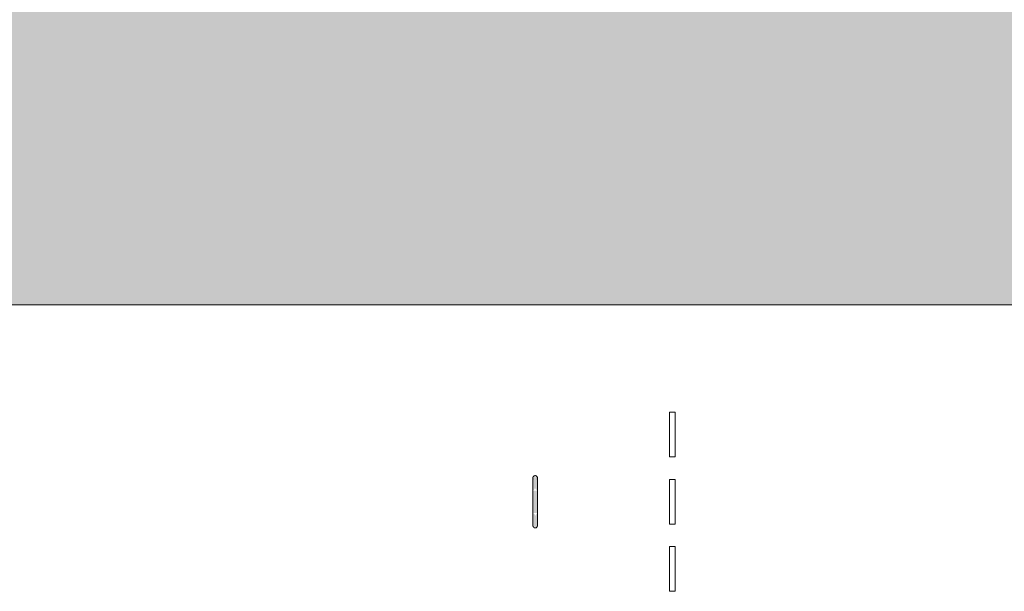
# Model space of a CAD drawing. Header units: millimetres. Extents: x 5980700 to 6194397, y -12939 to 2351883.
# Tile 50 of 124: x 6038100 to 6040299, y -10766 to -9489. Entities that reach past the tile are written whole.
import ezdxf

# ---------------------------------------------------------------- set-up
doc = ezdxf.new("R2010")
doc.units = ezdxf.units.MM
for name, color, linetype, lineweight in [('A-FLOR', 192, 'Continuous', 18), ('A-FLOR-PATT', 8, 'Continuous', 18), ('P-SANR-FIXT', 6, 'Continuous', 9)]:
    doc.layers.add(name, color=color, linetype=linetype, lineweight=lineweight)

# ---------------------------------------------------------------- blocks, each defined once
blk = doc.blocks.new('BE-PMSa-MOD-ARQ-CONEXAODOFUTURO-EX-000-R_rvt-1-PLANTA DE CAIMENTO DE PISOS - TÉRREO')
at = {"layer": 'A-FLOR-PATT', "lineweight": 5}
h = blk.add_hatch(dxfattribs=at)
h.set_pattern_fill('FP_2', color=135, style=0, pattern_type=2)
h.set_pattern_definition([(0, (0, 0), (812.8, 203.2), [33.528, -576.072, 33.528, -576.072, -3251.2]), (0, (0, 0), (812.8, 203.2), [-1219.2, 33.528, -1185.672, 33.528, -576.072, -1422.4]), (0, (0, 0), (812.8, 203.2), [-3048, 33.528, -372.872, 33.528, -982.472]), (120, (304.8, 101.6), (-582.3763620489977, 602.3054481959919), [33.52799999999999, -576.0719999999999, 33.52799999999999, -576.0719999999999, -3251.199999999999]), (120, (304.8, 101.6), (-582.3763620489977, 602.3054481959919), [-1219.2, 33.52799999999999, -1185.672, 33.52799999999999, -576.0719999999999, -1422.4]), (120, (304.8, 101.6), (-582.3763620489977, 602.3054481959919), [-3048, 33.52799999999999, -372.8719999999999, 33.52799999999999, -982.4719999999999]), (240, (406.4, 508), (-230.4236379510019, -805.5054481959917), [33.528, -576.072, 33.528, -576.072, -3251.2]), (240, (406.4, 508), (-230.4236379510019, -805.5054481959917), [-1219.2, 33.528, -1185.672, 33.528, -576.072, -1422.4]), (240, (406.4, 508), (-230.4236379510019, -805.5054481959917), [-3048, 33.528, -372.872, 33.528, -982.472])])
h.paths.add_polyline_path([(13153.13200708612, -10125.84100563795), (14705.38782324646, -10125.84100563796), (14705.38782324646, -9779.8857164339), (14699.38782324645, -9779.8857164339), (14699.38782324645, -9763.237570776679), (14681.68558745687, -9763.757413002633), (14670.96395493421, -9768.482704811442), (14665.88782324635, -9780.73757077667), (14665.88782324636, -9856.278958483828), (14670.73620676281, -9865.0681674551), (14677.45883342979, -9868.493127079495), (14678.38782324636, -9869.242380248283), (14678.38782324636, -9881.040871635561), (14674.1436913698, -9882.10035906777), (14663.09686027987, -9878.012306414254), (14654.48340806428, -9869.156476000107), (14652.0250349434, -9859.981702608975), (14651.89263271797, -9855.73757077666), (14650.88782324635, -9855.73757077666), (14651.89263271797, -9780.73757077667), (14653.73085252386, -9770.127241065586), (14655.24199762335, -9764.487570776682), (14667.13782324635, -9752.591745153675), (14683.38782324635, -9748.23757077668), (14699.38782324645, -9748.23757077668), (14699.38782324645, -9731.589425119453), (14705.38782324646, -9731.589425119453), (14705.38782324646, -9705.737570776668), (14755.38782324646, -9705.737570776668), (14755.38782324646, -9754.737570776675), (14795.38782324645, -9754.737570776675), (14796.02424042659, -9756.737570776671), (14812.38782324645, -9756.737570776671), (14811.36426821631, -9815.737570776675), (14810.34779546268, -9815.737570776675), (14811.47778338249, -9818.171971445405), (14811.43015556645, -9819.291362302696), (14811.44856252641, -9820.918341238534), (14827.38782324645, -9827.197475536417), (14827.38782324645, -10125.84100563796), (21231.38515489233, -10125.84100563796), (21231.38515489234, 5919.158994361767), (12003.88515489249, 5918.472013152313), (12003.8851548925, 5447.158205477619), (12268.88333741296, 5447.158205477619), (12268.88333741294, 4674.158994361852), (15653.88333741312, 4674.158994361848), (15653.88333741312, 5447.158205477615), (15923.88333741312, 5447.15820547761), (15923.88333741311, 4674.158994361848), (19999.38682609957, 4674.158994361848), (19999.38682609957, 5447.158205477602), (20269.38682609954, 5447.158205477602), (20269.38682609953, 4280.731645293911), (20299.38682609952, 4280.731645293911), (20298.51487451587, 1530.731645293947), (20269.38682609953, 1530.731645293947), (20269.38682609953, 1143.558994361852), (20299.38682609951, 1143.558994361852), (20298.51487451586, -1606.441005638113), (20269.38682609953, -1606.441005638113), (20269.38682609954, -2040.191005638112), (20299.38682609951, -2040.191005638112), (20298.51487451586, -4790.191005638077), (20269.38682609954, -4790.191005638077), (20269.38682609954, -5273.941005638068), (20299.38682609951, -5273.941005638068), (20298.51487451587, -8023.941005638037), (20269.38682609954, -8023.941005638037), (20269.38682609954, -9308.841005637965), (19999.38682609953, -9308.841005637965), (19999.38682609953, -8513.841794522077), (19913.38333741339, -8513.841794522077), (19913.38333741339, -8347.825683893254), (19635.38599049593, -8347.825683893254), (19635.38599049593, -8377.825683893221), (16285.38599049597, -8376.953732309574), (16285.38599049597, -8347.825683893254), (15971.88333741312, -8347.825683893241), (15971.88333741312, -8513.84179452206), (15921.38515489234, -8513.84179452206), (15921.38515489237, -9312.594001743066), (15651.38515489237, -9312.594001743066), (15651.3851548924, -8513.84179452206), (15603.38515489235, -8513.841794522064), (15603.38515489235, -8377.825683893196), (12316.88333741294, -8377.82568389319), (12316.88333741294, -8513.841794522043), (12268.88333741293, -8513.841794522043), (12268.88333741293, -9312.59400174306), (11998.88333741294, -9312.59400174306), (11998.88333741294, -8513.841794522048), (11950.88333741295, -8513.841794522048), (11950.88333741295, -8347.825683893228), (11867.63333741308, -8347.825683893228), (11867.63333741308, -8377.82568389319), (8517.633337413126, -8376.953732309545), (8517.633337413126, -8347.825683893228), (8434.383337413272, -8347.825683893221), (8434.383337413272, -8468.841794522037), (8419.38333741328, -8468.841794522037), (8419.38333741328, -8498.841794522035), (8434.383337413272, -8498.841794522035), (8434.383337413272, -8513.841794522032), (8386.383337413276, -8513.841794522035), (8386.383337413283, -9312.594001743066), (8116.383337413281, -9312.594001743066), (8116.383337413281, -9125.841005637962), (2121.38333741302, -9125.841005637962), (2121.38333741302, -9312.594001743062), (1851.383337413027, -9312.594001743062), (1851.383337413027, -9125.841005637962), (-4143.616662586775, -9125.841005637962), (-4143.616662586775, -9312.594001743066), (-4413.616662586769, -9312.594001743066), (-4413.616662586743, -8513.841794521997), (-4461.61666258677, -8513.841794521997), (-4461.61666258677, -8498.841794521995), (-4446.616662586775, -8498.841794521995), (-4446.616662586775, -8468.841794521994), (-4461.61666258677, -8468.841794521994), (-4461.61666258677, -8347.825683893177), (-4547.366662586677, -8347.825683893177), (-4547.366662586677, -8377.825683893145), (-7897.36666258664, -8376.953732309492), (-7897.36666258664, -8347.825683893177), (-7983.116662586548, -8347.825683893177), (-7983.116662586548, -8513.841794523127), (-8031.114845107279, -8513.841794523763), (-8031.114845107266, -9308.841005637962), (-8301.114845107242, -9308.841005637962), (-8301.114845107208, -8513.84179452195), (-8349.116662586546, -8513.841794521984), (-8349.116662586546, -8347.825683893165), (-8354.864845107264, -8347.825683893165), (-8354.864845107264, -8377.825683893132), (-11704.86484510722, -8376.953732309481), (-11704.86484510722, -8347.825683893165), (-11710.61666258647, -8347.825683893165), (-11710.61666258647, -8513.841794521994), (-11758.61484510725, -8513.841794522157), (-11758.61484510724, -9308.841005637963), (-12028.61484510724, -9308.841005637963), (-12028.61484510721, -8513.841794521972), (-12076.61666258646, -8513.841794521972), (-12076.61666258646, -8347.825683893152), (-12498.61666258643, -8347.825683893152), (-12498.61666258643, -8377.82568389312), (-15848.61666258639, -8376.953732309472), (-15848.61666258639, -8347.825683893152), (-16270.61666258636, -8347.82568389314), (-16270.61666258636, -8513.841794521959), (-16356.6158860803, -8513.84179452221), (-16356.61588608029, -9308.841005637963), (-16626.61588608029, -9308.841005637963), (-16626.61588608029, -7987.079408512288), (-16656.61588608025, -7987.079408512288), (-16655.74393449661, -5237.079408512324), (-16626.61588608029, -5237.079408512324), (-16626.61588608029, -4803.341005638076), (-16656.61588608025, -4803.341005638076), (-16655.7439344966, -2053.341005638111), (-16626.61588608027, -2053.341005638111), (-16626.61588608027, -1620.841794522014), (-16656.61588608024, -1620.841794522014), (-16655.74393449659, 1129.158205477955), (-16626.61588608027, 1129.158205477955), (-16626.61588608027, 1534.158205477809), (-16656.61588608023, 1534.158205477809), (-16655.74393449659, 4284.158205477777), (-16626.61588608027, 4284.158205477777), (-16626.61588608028, 5479.158994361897), (-16356.61588608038, 5479.158994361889), (-16356.61588608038, 4674.158994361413), (-12028.61666258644, 4674.158994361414), (-12028.61666258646, 5447.158205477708), (-11733.61666258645, 5446.941285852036), (-11733.61666258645, 4674.158994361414), (-8301.114845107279, 4674.158994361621), (-8301.114845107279, 5447.158205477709), (-8031.114845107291, 5447.158205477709), (-8031.114845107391, 5919.158994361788), (-17588.61484510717, 5919.158994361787), (-17588.6148451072, -10125.84100563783), (8442.166919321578, -10125.84100563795)])
h.paths.add_polyline_path([(14664.88301377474, -9780.73757077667), (14665.63226694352, -9779.779781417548), (14664.44050548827, -9775.73581322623)])
h.paths.add_polyline_path([(-16089.6590788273, -8758.10531785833), (-16115.54098333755, -8754.697900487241), (-16139.6590788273, -8744.707858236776), (-16160.36975694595, -8728.815995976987), (-16176.26161920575, -8708.105317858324), (-16186.2516614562, -8683.987222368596), (-16189.6590788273, -8658.105317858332), (-16186.2516614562, -8632.223413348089), (-16176.26161920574, -8608.105317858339), (-16160.36975694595, -8587.39463973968), (-16139.6590788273, -8571.502777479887), (-16115.54098333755, -8561.512735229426), (-16089.6590788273, -8558.105317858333), (-16063.77717431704, -8561.512735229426), (-16039.65907882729, -8571.502777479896), (-16018.94840070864, -8587.394639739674), (-16003.05653844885, -8608.105317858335), (-15993.06649619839, -8632.22341334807), (-15989.6590788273, -8658.105317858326), (-15993.06649619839, -8683.987222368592), (-16003.05653844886, -8708.10531785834), (-16018.94840070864, -8728.815995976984), (-16039.65907882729, -8744.707858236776), (-16063.77717431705, -8754.697900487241)])
h.paths.add_polyline_path([(19732.71217533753, -8754.668450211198), (19706.83027082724, -8751.260990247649), (19682.71217533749, -8741.270823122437), (19660.00862136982, -8722.781563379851), (19646.10963495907, -8704.667825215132), (19636.11959270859, -8680.54942825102), (19632.71217533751, -8648.664394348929), (19632.71217533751, -8622.782813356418), (19636.11959270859, -8596.901232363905), (19646.10963495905, -8572.783438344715), (19662.00149721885, -8552.073019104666), (19682.71217533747, -8536.181355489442), (19706.83027082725, -8526.191438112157), (19732.7121753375, -8522.784063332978), (19758.59407984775, -8526.191438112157), (19782.71217533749, -8536.181355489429), (19803.42285345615, -8552.073019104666), (19819.31471571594, -8572.783438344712), (19829.30475796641, -8596.901232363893), (19832.7121753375, -8628.39034617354), (19832.7121753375, -8654.66720021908), (19827.88084468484, -8683.987101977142), (19816.67739151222, -8708.104895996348), (19803.42285345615, -8725.378762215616), (19782.71217533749, -8741.27082312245), (19758.59407984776, -8751.260990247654)])
h.paths.add_polyline_path([(15648.38515489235, -8468.841794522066), (15650.88333741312, -8468.841794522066), (15650.88333741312, -8347.825683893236), (15648.38515489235, -8347.825683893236), (15648.38515489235, -8375.919436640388)])
h.paths.add_polyline_path([(-15957.766248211, 4689.65210732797), (-15964.016248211, 4691.326789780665), (-15966.60508297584, 4693.313272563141), (-15969.84032103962, 4698.916869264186), (-15969.84032103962, 4705.387345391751), (-15966.60508297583, 4710.990942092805), (-15961.00148627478, 4714.226180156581), (-15954.53101014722, 4714.226180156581), (-15948.92741344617, 4710.990942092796), (-15945.69217538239, 4705.387345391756), (-15945.69217538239, 4698.916869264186), (-15948.92741344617, 4693.313272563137), (-15954.53101014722, 4690.078034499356)])
h.paths.add_polyline_path([(19572.98503538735, 4699.192323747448), (19566.73503538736, 4700.867006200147), (19564.14620062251, 4702.853488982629), (19560.91096255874, 4708.45708568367), (19560.91096255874, 4714.927561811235), (19564.14620062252, 4720.531158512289), (19569.74979732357, 4723.766396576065), (19576.22027345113, 4723.766396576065), (19581.82387015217, 4720.53115851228), (19585.05910821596, 4714.927561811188), (19585.05910821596, 4708.457085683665), (19581.82387015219, 4702.853488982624), (19576.22027345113, 4699.618250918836)])
h.paths.add_polyline_path([(19732.7121753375, 4730.240264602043), (19706.83027082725, 4733.647681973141), (19682.7121753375, 4743.637724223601), (19662.00149721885, 4759.529586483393), (19646.10963495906, 4780.240264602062), (19636.11959270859, 4804.358360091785), (19632.71217533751, 4830.240264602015), (19636.11959270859, 4856.122169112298), (19646.10963495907, 4880.240264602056), (19662.00149721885, 4900.950942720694), (19682.7121753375, 4916.84280498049), (19706.83027082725, 4926.832847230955), (19732.7121753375, 4930.240264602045), (19758.59407984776, 4926.832847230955), (19782.71217533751, 4916.842804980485), (19803.42285345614, 4900.950942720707), (19819.31471571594, 4880.240264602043), (19829.30475796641, 4856.122169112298), (19832.7121753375, 4830.24026460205), (19829.30475796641, 4804.358360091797), (19819.31471571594, 4780.240264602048), (19803.42285345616, 4759.529586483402), (19782.71217533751, 4743.63772422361), (19758.59407984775, 4733.647681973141)])
h.paths.add_polyline_path([(-16089.6590788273, 4736.408178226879), (-16115.54098333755, 4739.815595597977), (-16139.6590788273, 4749.805637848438), (-16160.36975694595, 4765.697500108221), (-16176.26161920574, 4786.408178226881), (-16186.2516614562, 4810.526273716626), (-16189.6590788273, 4836.408178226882), (-16186.2516614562, 4862.29008273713), (-16176.26161920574, 4886.408178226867), (-16160.36975694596, 4907.118856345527), (-16139.6590788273, 4923.010718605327), (-16115.54098333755, 4933.000760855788), (-16089.6590788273, 4936.408178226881), (-16063.77717431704, 4933.000760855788), (-16039.6590788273, 4923.010718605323), (-16018.94840070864, 4907.118856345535), (-16003.05653844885, 4886.408178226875), (-15993.06649619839, 4862.29008273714), (-15989.6590788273, 4836.408178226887), (-15993.06649619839, 4810.526273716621), (-16003.05653844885, 4786.408178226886), (-16018.94840070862, 4765.697500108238), (-16039.6590788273, 4749.805637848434), (-16063.77717431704, 4739.815595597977)])
at = {"layer": 'A-FLOR', "color": 250, "lineweight": 5}
blk.add_line((-17588.61484510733, -10125.84100563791), (14705.38782324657, -10125.84100563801), dxfattribs=at)
blk = doc.blocks.new('ESG_Caixa de Inspeção de Alvenaria - Caixa de Inspeção de Alvenaria-25401181-PLANTA DE CAIMENTO DE PISOS - TÉRREO')
at = {"layer": 'P-SANR-FIXT'}
for points in [[(-25.00000000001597, -3.535533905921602), (-30.93594300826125, 1.732587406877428e-11), (-54.49909790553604, 1.732587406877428e-11), (-55.60650643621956, -2.499999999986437), (-54.05711560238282, -3.556085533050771), (-45.06444745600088, -4.953975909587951), (-29.95575380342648, -4.330127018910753)], [(-25.00000000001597, 3.535533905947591), (-40.53920577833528, 4.916099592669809), (-52.25714873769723, 4.014709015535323), (-54.41598018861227, 4.330127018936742), (-55.04900092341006, 1.877664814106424), (-54.49909790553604, 1.732587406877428e-11), (-29.75769803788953, 1.110155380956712e-08), (-26.39349749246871, 2.500000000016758)], [(24.99999999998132, 1.294095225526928), (24.99999999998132, 5.000000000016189), (-25.00000000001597, 4.330127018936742), (-25.00000000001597, 1.732587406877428e-11), (24.99999999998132, 1.732587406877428e-11)], [(24.99999999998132, -4.999999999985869), (24.99999999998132, 1.732587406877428e-11), (-25.00000000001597, 1.732587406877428e-11), (-25.00000000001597, -4.999999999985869)], [(56.18997776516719, 1.732587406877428e-11), (54.49909790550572, 4.628486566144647), (47.09651041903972, 4.95397598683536), (40.0431371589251, 4.330127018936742), (31.27030520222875, 4.881788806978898), (25.87305384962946, 3.535533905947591), (31.27030520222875, 1.732587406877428e-11), (54.49909790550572, 1.732587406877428e-11)]]:
    blk.add_hatch(color=55, dxfattribs=at).paths.add_polyline_path(points)
h = blk.add_hatch(color=55, dxfattribs=at)
h.paths.add_polyline_path([(56.18997775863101, 1.299440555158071e-11), (29.75769801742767, 1.732587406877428e-11), (24.99999999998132, -4.330127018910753), (37.19190506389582, -4.791911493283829), (43.70526282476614, -4.330127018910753), (52.96204241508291, -4.916099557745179), (55.45227490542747, -3.535533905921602), (56.07634633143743, -0.5445929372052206)])
h.paths.add_polyline_path([(29.75769801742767, 1.732587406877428e-11), (27.37884900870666, 1.732587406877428e-11), (27.40533386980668, -1.236083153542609)])
at = {"layer": 'P-SANR-FIXT', "color": 130}
for p, q in [((-199.9999999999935, 313.0000000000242), (-199.9999999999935, 300.0000000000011)), ((-200.000000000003, 313.0000000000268), (-100.000000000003, 313.0000000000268)), ((-99.99999999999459, 300.0000000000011), (-99.99999999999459, 313.0000000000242)), ((-49.99999999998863, 313.0000000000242), (-49.99999999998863, 300.0000000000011)), ((-50, 313.0000000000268), (50, 313.0000000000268)), ((50.00000000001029, 299.9999999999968), (50.00000000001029, 313.0000000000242)), ((100.0000000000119, 313.0000000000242), (100.0000000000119, 299.9999999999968)), ((100.000000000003, 313.0000000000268), (200.000000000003, 313.0000000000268)), ((200.0000000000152, 300.0000000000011), (200.0000000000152, 313.0000000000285)), ((-100.000000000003, 299.9999999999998), (-200.000000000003, 299.9999999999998)), ((50, 299.9999999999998), (-50, 299.9999999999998)), ((200.000000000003, 299.9999999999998), (100.000000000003, 299.9999999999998)), ((24.99999999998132, 5.000000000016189), (-25.00000000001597, 5.000000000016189)), ((-25.00000000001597, -4.999999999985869), (24.99999999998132, -4.999999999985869))]:
    blk.add_line(p, q, dxfattribs=at)
at = {"layer": 'P-SANR-FIXT', "color": 130, "flags": 128}
for points in [[(-58.33333333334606, 1.732587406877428e-11), (-58.32933386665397, 0.1999466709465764), (-58.31734186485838, 0.3995734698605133), (-58.2973765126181, 0.5985610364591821), (-58.2694697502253, 0.7965910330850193), (-58.2336662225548, 0.9933466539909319), (-58.19002320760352, 1.188513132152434), (-58.13861052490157, 1.381778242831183), (-58.07951042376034, 1.572832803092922), (-58.01281745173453, 1.761371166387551), (-57.93863830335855, 1.947091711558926), (-57.85709164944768, 2.129697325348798), (-57.76830794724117, 2.308895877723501), (-57.67242923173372, 2.484400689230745), (-57.56960888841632, 2.655930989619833), (-57.46001140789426, 2.823212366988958), (-57.34381212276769, 2.985977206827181), (-57.22119692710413, 3.143965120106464), (-57.09236197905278, 3.296923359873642), (-56.95751338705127, 3.444607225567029), (-56.81686688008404, 3.586780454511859), (-56.67064746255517, 3.72321559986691), (-56.51908905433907, 3.85369439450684), (-56.36243411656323, 3.97800810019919), (-56.2009332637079, 4.095957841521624), (-56.0348448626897, 4.207354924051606), (-55.86443461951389, 4.312021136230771), (-55.68997515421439, 4.40978903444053), (-55.51174556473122, 4.50050221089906), (-55.33003098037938, 4.58401554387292), (-55.14512210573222, 4.660195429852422), (-54.95731475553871, 4.728919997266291), (-54.76690938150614, 4.79007930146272), (-54.57421059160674, 4.843575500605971), (-54.37952666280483, 4.889323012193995), (-54.18316904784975, 4.927248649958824), (-53.98545187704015, 4.957291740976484), (-53.78669145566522, 4.979404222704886), (-53.58720575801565, 4.99355071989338), (-53.38731391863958, 4.999708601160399), (-53.3333333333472, 5.000000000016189)], [(-53.3333333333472, -4.999999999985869), (-53.53328000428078, -4.996000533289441), (-53.73290680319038, -4.984008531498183), (-53.93189436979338, -4.964043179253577), (-54.12992436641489, -4.936136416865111), (-54.3266799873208, -4.900332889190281), (-54.52184646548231, -4.856689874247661), (-54.71511157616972, -4.805277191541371), (-54.90616613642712, -4.746177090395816), (-55.09470449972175, -4.679484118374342), (-55.28042504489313, -4.605304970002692), (-55.46303065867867, -4.523758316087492), (-55.64222921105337, -4.434974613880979), (-55.81773402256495, -4.339095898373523), (-55.9892643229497, -4.236275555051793), (-56.15654570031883, -4.12667807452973), (-56.31931054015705, -4.0104787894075), (-56.47729845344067, -3.88786359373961), (-56.63025669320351, -3.75902864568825), (-56.7779405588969, -3.624180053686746), (-56.92011378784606, -3.483533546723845), (-57.05654893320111, -3.337314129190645), (-57.18702772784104, -3.185755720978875), (-57.31134143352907, -3.029100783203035), (-57.4292911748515, -2.867599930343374), (-57.54068825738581, -2.701511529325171), (-57.64535446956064, -2.531101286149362), (-57.7431223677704, -2.356641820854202), (-57.83383554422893, -2.178412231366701), (-57.91734887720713, -1.996697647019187), (-57.9935287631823, -1.811788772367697), (-58.06225333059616, -1.62398142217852), (-58.12341263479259, -1.433576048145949), (-58.17690883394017, -1.240877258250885), (-58.22265634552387, -1.046193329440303), (-58.2605819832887, -0.8498357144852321), (-58.29062507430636, -0.6521185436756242), (-58.31273755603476, -0.453358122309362), (-58.32688405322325, -0.253872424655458), (-58.33304193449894, -0.05398058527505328), (-58.33333333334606, 1.732587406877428e-11)], [(-53.3333333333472, 5.000000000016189), (-53.31066968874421, 5.000000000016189), (-53.28427124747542, 5.000000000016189)], [(-25.00000000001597, 5.000000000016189), (-26.13303113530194, 5.000000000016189), (-27.26424966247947, 5.000000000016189), (-28.39184587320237, 5.000000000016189), (-29.51401585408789, 5.000000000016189), (-30.6289643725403, 5.000000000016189), (-31.73490774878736, 5.000000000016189), (-32.83007670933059, 5.000000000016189), (-33.91271921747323, 5.000000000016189), (-34.9811032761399, 5.000000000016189), (-36.03351969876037, 5.000000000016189), (-37.06828484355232, 5.000000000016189), (-38.0837433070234, 5.000000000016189), (-39.07827057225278, 5.000000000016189), (-40.05027560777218, 5.000000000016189), (-40.99820341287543, 5.000000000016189), (-41.92053750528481, 5.000000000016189), (-42.81580234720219, 5.000000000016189), (-43.68256570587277, 5.000000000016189), (-44.51944094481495, 5.000000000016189), (-45.32508924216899, 5.000000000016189), (-46.09822173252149, 5.000000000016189), (-46.83760156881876, 5.000000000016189), (-47.54204590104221, 5.000000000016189), (-48.21042776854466, 5.000000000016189), (-48.84167790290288, 5.000000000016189), (-49.43478643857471, 5.000000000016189), (-49.98880452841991, 5.000000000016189), (-50.50284586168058, 5.000000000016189), (-50.97608808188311, 5.000000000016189), (-51.40777410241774, 5.000000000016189), (-51.79721331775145, 5.000000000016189), (-52.14378270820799, 5.000000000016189), (-52.4469278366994, 5.000000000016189), (-52.70616373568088, 5.000000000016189), (-52.92107568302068, 5.000000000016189), (-53.09131986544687, 5.000000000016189), (-53.21662392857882, 5.000000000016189), (-53.29678741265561, 5.000000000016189), (-53.33168207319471, 5.000000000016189)], [(53.33333333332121, 5.000000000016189), (53.31066968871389, 5.000000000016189), (53.24271501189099, 5.000000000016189), (53.12957801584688, 5.000000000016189), (52.97143969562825, 5.000000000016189), (52.76855303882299, 5.000000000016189), (52.52124262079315, 5.000000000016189), (52.2299040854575, 5.000000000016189), (51.89500351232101, 5.000000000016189), (51.51707667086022, 5.000000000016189), (51.09672816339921, 5.000000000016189), (50.63463045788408, 5.000000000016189), (50.13152281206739, 5.000000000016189), (49.58821009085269, 5.000000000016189), (49.00556147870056, 5.000000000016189), (48.38450908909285, 5.000000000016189), (47.72604647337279, 5.000000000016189), (47.03122703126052, 5.000000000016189), (46.30116232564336, 5.000000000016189), (45.53702030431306, 5.000000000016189), (44.7400234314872, 5.000000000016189), (43.91144673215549, 5.000000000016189), (43.05261575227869, 5.000000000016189), (42.16490443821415, 5.000000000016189), (41.24973293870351, 5.000000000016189), (40.30856533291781, 5.000000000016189), (39.34290728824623, 5.000000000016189), (38.35430365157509, 5.000000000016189), (37.34433597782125, 5.000000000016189), (36.31461999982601, 5.000000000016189), (35.26680304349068, 5.000000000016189), (34.20256139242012, 5.000000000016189), (33.123597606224, 5.000000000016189), (32.03163779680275, 5.000000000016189), (30.92842886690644, 5.000000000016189), (29.81573571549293, 5.000000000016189), (28.69533841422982, 5.000000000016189), (27.56902935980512, 5.000000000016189), (26.43861040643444, 5.000000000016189), (25.30588998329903, 5.000000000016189), (24.99999999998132, 5.000000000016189)], [(53.28427124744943, 5.000000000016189), (53.32829573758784, 5.000000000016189), (53.33333333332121, 5.000000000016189)], [(53.33333333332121, 5.000000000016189), (53.53328000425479, 4.996000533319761), (53.7329068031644, 4.984008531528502), (53.9318943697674, 4.964043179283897), (54.1299243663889, 4.9361364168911), (54.32667998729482, 4.900332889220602), (54.52184646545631, 4.85668987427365), (54.71511157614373, 4.805277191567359), (54.90616613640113, 4.746177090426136), (55.09470449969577, 4.679484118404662), (55.28042504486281, 4.605304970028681), (55.46303065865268, 4.523758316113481), (55.64222921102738, 4.4349746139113), (55.81773402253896, 4.339095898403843), (55.98926432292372, 4.236275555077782), (56.15654570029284, 4.126678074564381), (56.31931054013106, 4.010478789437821), (56.47729845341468, 3.887863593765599), (56.63025669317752, 3.75902864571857), (56.77794055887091, 3.624180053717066), (56.92011378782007, 3.483533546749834), (57.05654893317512, 3.337314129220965), (57.18702772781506, 3.185755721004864), (57.31134143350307, 3.029100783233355), (57.42929117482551, 2.867599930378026), (57.54068825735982, 2.701511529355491), (57.64535446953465, 2.531101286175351), (57.74312236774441, 2.356641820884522), (57.83383554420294, 2.178412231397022), (57.91734887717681, 1.996697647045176), (57.99352876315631, 1.811788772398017), (58.06225333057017, 1.62398142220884), (58.1234126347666, 1.433576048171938), (58.17690883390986, 1.240877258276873), (58.22265634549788, 1.046193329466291), (58.26058198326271, 0.8498357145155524), (58.29062507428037, 0.6521185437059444), (58.31273755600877, 0.4533581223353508), (58.32688405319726, 0.2538724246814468), (58.33304193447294, 0.05398058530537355), (58.33333333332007, 1.299440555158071e-11)], [(58.33333333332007, 1.299440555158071e-11), (58.32933386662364, -0.1999466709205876), (58.31734186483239, -0.3995734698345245), (58.29737651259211, -0.5985610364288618), (58.26946975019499, -0.7965910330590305), (58.23366622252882, -0.993346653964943), (58.19002320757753, -1.188513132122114), (58.13861052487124, -1.381778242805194), (58.07951042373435, -1.572832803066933), (58.01281745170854, -1.761371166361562), (57.93863830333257, -1.947091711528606), (57.85709164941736, -2.129697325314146), (57.76830794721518, -2.30889587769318), (57.67242923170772, -2.484400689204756), (57.569608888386, -2.655930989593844), (57.46001140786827, -2.823212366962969), (57.3438121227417, -2.985977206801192), (57.22119692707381, -3.143965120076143), (57.09236197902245, -3.296923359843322), (56.95751338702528, -3.44460722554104), (56.81686688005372, -3.586780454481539), (56.67064746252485, -3.723215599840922), (56.51908905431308, -3.853694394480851), (56.36243411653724, -3.97800810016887), (56.20093326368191, -4.095957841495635), (56.03484486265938, -4.207354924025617), (55.86443461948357, -4.312021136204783), (55.6899751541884, -4.40978903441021), (55.5117455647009, -4.50050221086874), (55.33003098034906, -4.584015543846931), (55.1451221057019, -4.660195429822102), (54.95731475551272, -4.72891999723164), (54.76690938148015, -4.790079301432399), (54.57421059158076, -4.843575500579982), (54.37952666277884, -4.889323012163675), (54.18316904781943, -4.927248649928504), (53.98545187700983, -4.957291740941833), (53.78669145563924, -4.979404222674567), (53.58720575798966, -4.993550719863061), (53.38731391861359, -4.99970860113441), (53.33333333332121, -4.999999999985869)], [(-53.28427124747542, -4.999999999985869), (-53.32829573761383, -4.999999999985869), (-53.3333333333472, -4.999999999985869)], [(-53.3333333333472, -4.999999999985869), (-53.31066968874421, -4.999999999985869), (-53.24271501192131, -4.999999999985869), (-53.12957801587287, -4.999999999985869), (-52.97143969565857, -4.999999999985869), (-52.76855303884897, -4.999999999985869), (-52.52124262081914, -4.999999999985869), (-52.22990408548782, -4.999999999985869), (-51.89500351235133, -4.999999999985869), (-51.5170766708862, -4.999999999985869), (-51.0967281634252, -4.999999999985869), (-50.63463045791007, -4.999999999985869), (-50.13152281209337, -4.999999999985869), (-49.58821009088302, -4.999999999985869), (-49.00556147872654, -4.999999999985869), (-48.38450908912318, -4.999999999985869), (-47.72604647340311, -4.999999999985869), (-47.03122703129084, -4.999999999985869), (-46.30116232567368, -4.999999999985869), (-45.53702030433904, -4.999999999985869), (-44.74002343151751, -4.999999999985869), (-43.91144673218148, -4.999999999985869), (-43.05261575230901, -4.999999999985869), (-42.16490443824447, -4.999999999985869), (-41.24973293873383, -4.999999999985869), (-40.30856533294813, -4.999999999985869), (-39.34290728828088, -4.999999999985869), (-38.35430365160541, -4.999999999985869), (-37.34433597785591, -4.999999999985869), (-36.31461999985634, -4.999999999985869), (-35.266803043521, -4.999999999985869), (-34.20256139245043, -4.999999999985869), (-33.12359760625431, -4.999999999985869), (-32.03163779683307, -4.999999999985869), (-30.92842886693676, -4.999999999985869), (-29.81573571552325, -4.999999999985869), (-28.69533841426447, -4.999999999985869), (-27.56902935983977, -4.999999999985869), (-26.43861040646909, -4.999999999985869), (-25.30588998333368, -4.999999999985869), (-25.00000000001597, -4.999999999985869)], [(24.99999999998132, -4.999999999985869), (26.13303113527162, -4.999999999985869), (27.26424966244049, -4.999999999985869), (28.39184587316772, -4.999999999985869), (29.51401585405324, -4.999999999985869), (30.62896437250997, -4.999999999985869), (31.73490774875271, -4.999999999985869), (32.83007670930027, -4.999999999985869), (33.91271921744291, -4.999999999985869), (34.98110327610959, -4.999999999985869), (36.03351969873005, -4.999999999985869), (37.068284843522, -4.999999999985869), (38.08374330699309, -4.999999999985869), (39.07827057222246, -4.999999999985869), (40.05027560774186, -4.999999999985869), (40.99820341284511, -4.999999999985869), (41.92053750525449, -4.999999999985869), (42.8158023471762, -4.999999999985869), (43.68256570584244, -4.999999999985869), (44.51944094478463, -4.999999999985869), (45.32508924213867, -4.999999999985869), (46.09822173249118, -4.999999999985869), (46.83760156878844, -4.999999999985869), (47.54204590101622, -4.999999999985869), (48.21042776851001, -4.999999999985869), (48.8416779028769, -4.999999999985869), (49.43478643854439, -4.999999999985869), (49.98880452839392, -4.999999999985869), (50.50284586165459, -4.999999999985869), (50.97608808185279, -4.999999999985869), (51.40777410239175, -4.999999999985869), (51.79721331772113, -4.999999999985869), (52.14378270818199, -4.999999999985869), (52.44692783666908, -4.999999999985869), (52.70616373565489, -4.999999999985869), (52.9210756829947, -4.999999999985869), (53.09131986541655, -4.999999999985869), (53.21662392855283, -4.999999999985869), (53.29678741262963, -4.999999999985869), (53.33168207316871, -4.999999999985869)], [(53.33333333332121, -4.999999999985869), (53.31066968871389, -4.999999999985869), (53.28427124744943, -4.999999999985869)]]:
    blk.add_lwpolyline(points, dxfattribs=at)
at = {"layer": 'P-SANR-FIXT', "color": 130}
for centre, major_axis, ratio, start_param, end_param in [((-53.28427124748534, 1.54308565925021e-11), (0, 4.999999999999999), 0.9982683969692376, 5.759586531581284, 7.853981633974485), ((-53.28427124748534, 1.54308565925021e-11), (0, 5.000000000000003), 0.9982683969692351, 1.570796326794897, 3.665191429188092), ((53.28427124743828, 1.54308565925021e-11), (1.616790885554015e-12, 4.999999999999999), 0.998268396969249, 4.712388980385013, 6.283185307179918), ((53.28427124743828, 1.54308565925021e-11), (0, 4.999999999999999), 0.998268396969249, 3.141592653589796, 4.712388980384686)]:
    blk.add_ellipse(centre, major_axis=major_axis, ratio=ratio, start_param=start_param, end_param=end_param, dxfattribs=at)
blk = doc.blocks.new('BE-PMSa-MOD-ESG-CONEXAODOFUTURO-EX-000-R_rvt-1-PLANTA DE CAIMENTO DE PISOS - TÉRREO')
at = {"layer": 'P-SANR-FIXT', "color": 21, "lineweight": 9, "rotation": 269.9999999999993}
blk.add_blockref('ESG_Caixa de Inspeção de Alvenaria - Caixa de Inspeção de Alvenaria-25401181-PLANTA DE CAIMENTO DE PISOS - TÉRREO', (-1223.985125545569, -10565.84103288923), dxfattribs=at)

msp = doc.modelspace()

# ---------------------------------------------------------------- block references
at = {"lineweight": 5}
for name in ['BE-PMSa-MOD-ARQ-CONEXAODOFUTURO-EX-000-R_rvt-1-PLANTA DE CAIMENTO DE PISOS - TÉRREO', 'BE-PMSa-MOD-ESG-CONEXAODOFUTURO-EX-000-R_rvt-1-PLANTA DE CAIMENTO DE PISOS - TÉRREO']:
    msp.add_blockref(name, (6040474.816446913, 0), dxfattribs=at)

doc.saveas('drawing.dxf')
